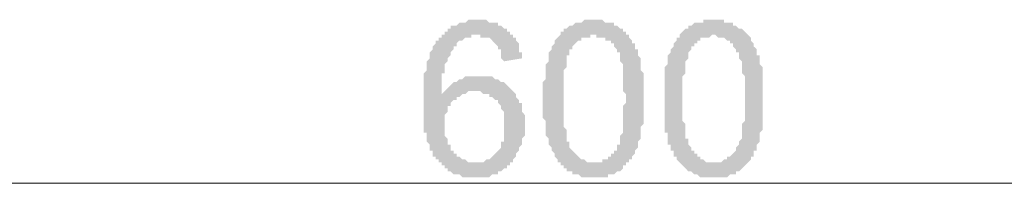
# Model space of a CAD drawing. Header units: metres. Extents: x 5.7 to 89.8, y 4 to 63.5.
# Tile 16 of 22: x 53.197 to 56.387, y 40.997 to 41.527. Entities that reach past the tile are written whole.
import ezdxf

# ---------------------------------------------------------------- set-up
doc = ezdxf.new("R2010")
doc.units = ezdxf.units.M
doc.header["$MEASUREMENT"] = 0
doc.layers.add('PDF5_dim', color=7, linetype='Continuous')

msp = doc.modelspace()

# ---------------------------------------------------------------- hatches: boundary and pattern name
at = {"layer": 'PDF5_dim', "transparency": 33554559}
h = msp.add_hatch(color=256, dxfattribs=at)
h.paths.add_polyline_path([(54.824, 41.4013), (54.7662, 41.3917), (54.7566, 41.4013), (54.7566, 41.4109), (54.7566, 41.4206), (54.7566, 41.4302), (54.747, 41.4302), (54.747, 41.4398), (54.747, 41.4398), (54.7373, 41.4495), (54.7373, 41.4495), (54.7373, 41.4495), (54.7277, 41.4591), (54.7277, 41.4591), (54.7181, 41.4687), (54.7084, 41.4687), (54.7084, 41.4687), (54.6988, 41.4687), (54.6892, 41.4687), (54.6892, 41.4784), (54.6795, 41.4784), (54.6795, 41.4784), (54.6699, 41.4784), (54.6603, 41.4784), (54.6603, 41.4687), (54.6506, 41.4687), (54.641, 41.4687), (54.641, 41.4687), (54.6314, 41.4591), (54.6217, 41.4591), (54.6217, 41.4591), (54.6121, 41.4495), (54.6121, 41.4495), (54.6121, 41.4398), (54.6025, 41.4398), (54.6025, 41.4302), (54.5929, 41.4206), (54.5929, 41.4206), (54.5929, 41.4109), (54.5832, 41.4013), (54.5832, 41.4013), (54.5832, 41.3917), (54.5832, 41.3917), (54.5736, 41.3821), (54.5736, 41.3821), (54.5736, 41.3724), (54.5736, 41.3724), (54.5736, 41.3628), (54.5736, 41.3532), (54.564, 41.3532), (54.564, 41.3435), (54.564, 41.3339), (54.564, 41.3339), (54.564, 41.3243), (54.564, 41.3146), (54.564, 41.305), (54.564, 41.2954), (54.564, 41.2857), (54.564, 41.2761), (54.564, 41.2857), (54.5736, 41.2954), (54.5736, 41.2954), (54.5832, 41.305), (54.5832, 41.305), (54.5929, 41.3146), (54.5929, 41.3146), (54.6025, 41.3243), (54.6025, 41.3243), (54.6121, 41.3243), (54.6217, 41.3339), (54.6217, 41.3339), (54.6314, 41.3339), (54.641, 41.3435), (54.641, 41.3435), (54.6506, 41.3435), (54.6603, 41.3435), (54.6603, 41.3435), (54.6699, 41.3435), (54.6795, 41.3435), (54.6795, 41.3435), (54.6892, 41.3435), (54.6892, 41.3435), (54.6988, 41.3435), (54.7084, 41.3435), (54.7084, 41.3435), (54.7181, 41.3435), (54.7277, 41.3435), (54.7277, 41.3435), (54.7373, 41.3339), (54.747, 41.3339), (54.747, 41.3339), (54.7566, 41.3243), (54.7662, 41.3243), (54.7662, 41.3243), (54.7758, 41.3146), (54.7758, 41.3146), (54.7855, 41.305), (54.7855, 41.305), (54.7855, 41.305), (54.7951, 41.2954), (54.7951, 41.2954), (54.8047, 41.2857), (54.8047, 41.2857), (54.8047, 41.2761), (54.8144, 41.2665), (54.8144, 41.2665), (54.8144, 41.2569), (54.824, 41.2569), (54.824, 41.2472), (54.824, 41.2376), (54.824, 41.2376), (54.824, 41.228), (54.8336, 41.2183), (54.8336, 41.2087), (54.8336, 41.2087), (54.8336, 41.1991), (54.8336, 41.1894), (54.8336, 41.1894), (54.8336, 41.1798), (54.8336, 41.1702), (54.8336, 41.1605), (54.8336, 41.1605), (54.8336, 41.1509), (54.824, 41.1413), (54.824, 41.1413), (54.824, 41.1316), (54.824, 41.122), (54.824, 41.122), (54.8144, 41.1124), (54.8144, 41.1028), (54.8144, 41.1028), (54.8144, 41.1028), (54.8047, 41.0931), (54.8047, 41.0835), (54.8047, 41.0835), (54.7951, 41.0739), (54.7951, 41.0642), (54.7855, 41.0642), (54.7855, 41.0546), (54.7758, 41.0546), (54.7758, 41.045), (54.7662, 41.045), (54.7662, 41.045), (54.7566, 41.0353), (54.7566, 41.0353), (54.747, 41.0353), (54.747, 41.0257), (54.7373, 41.0257), (54.7277, 41.0257), (54.7277, 41.0257), (54.7181, 41.0161), (54.7084, 41.0161), (54.7084, 41.0161), (54.6988, 41.0161), (54.6892, 41.0161), (54.6892, 41.0161), (54.6795, 41.0161), (54.6795, 41.0161), (54.6699, 41.0161), (54.6603, 41.0161), (54.6506, 41.0161), (54.6506, 41.0161), (54.641, 41.0161), (54.6314, 41.0161), (54.6314, 41.0161), (54.6217, 41.0257), (54.6121, 41.0257), (54.6121, 41.0257), (54.6025, 41.0257), (54.5929, 41.0353), (54.5929, 41.0353), (54.5832, 41.0353), (54.5832, 41.045), (54.5736, 41.045), (54.5736, 41.0546), (54.564, 41.0546), (54.564, 41.0642), (54.5543, 41.0642), (54.5543, 41.0739), (54.5447, 41.0739), (54.5447, 41.0835), (54.5447, 41.0835), (54.5351, 41.0835), (54.5351, 41.0931), (54.5351, 41.1028), (54.5254, 41.1028), (54.5254, 41.1124), (54.5254, 41.1124), (54.5254, 41.122), (54.5254, 41.122), (54.5158, 41.1316), (54.5158, 41.1413), (54.5158, 41.1413), (54.5158, 41.1509), (54.5158, 41.1605), (54.5062, 41.1605), (54.5062, 41.1702), (54.5062, 41.1798), (54.5062, 41.1894), (54.5062, 41.1894), (54.5062, 41.1991), (54.5062, 41.2087), (54.5062, 41.2183), (54.5062, 41.228), (54.5062, 41.2376), (54.5062, 41.2472), (54.5062, 41.2472), (54.5062, 41.2569), (54.5062, 41.2665), (54.5062, 41.2761), (54.5062, 41.2857), (54.5062, 41.2954), (54.5062, 41.2954), (54.5062, 41.305), (54.5062, 41.3146), (54.5062, 41.3243), (54.5062, 41.3339), (54.5062, 41.3435), (54.5062, 41.3435), (54.5062, 41.3532), (54.5158, 41.3628), (54.5158, 41.3724), (54.5158, 41.3724), (54.5158, 41.3821), (54.5158, 41.3917), (54.5158, 41.3917), (54.5254, 41.4013), (54.5254, 41.4109), (54.5254, 41.4109), (54.5254, 41.4206), (54.5254, 41.4206), (54.5351, 41.4302), (54.5351, 41.4302), (54.5351, 41.4398), (54.5351, 41.4398), (54.5447, 41.4495), (54.5447, 41.4495), (54.5447, 41.4591), (54.5543, 41.4591), (54.5543, 41.4687), (54.5543, 41.4687), (54.564, 41.4687), (54.564, 41.4784), (54.5736, 41.4784), (54.5736, 41.488), (54.5832, 41.488), (54.5832, 41.4976), (54.5929, 41.4976), (54.5929, 41.5073), (54.6025, 41.5073), (54.6025, 41.5073), (54.6121, 41.5073), (54.6217, 41.5169), (54.6217, 41.5169), (54.6314, 41.5169), (54.641, 41.5169), (54.641, 41.5169), (54.6506, 41.5265), (54.6603, 41.5265), (54.6699, 41.5265), (54.6699, 41.5265), (54.6795, 41.5265), (54.6795, 41.5265), (54.6892, 41.5265), (54.6988, 41.5265), (54.7084, 41.5265), (54.7084, 41.5265), (54.7181, 41.5169), (54.7277, 41.5169), (54.7277, 41.5169), (54.7373, 41.5169), (54.747, 41.5169), (54.747, 41.5073), (54.7566, 41.5073), (54.7566, 41.5073), (54.7662, 41.4976), (54.7758, 41.4976), (54.7758, 41.4976), (54.7758, 41.488), (54.7855, 41.488), (54.7855, 41.4784), (54.7951, 41.4784), (54.7951, 41.4687), (54.8047, 41.4687), (54.8047, 41.4591), (54.8047, 41.4591), (54.8144, 41.4495), (54.8144, 41.4398), (54.8144, 41.4398), (54.8144, 41.4302), (54.8144, 41.4206), (54.824, 41.4206), (54.824, 41.4109), (54.824, 41.4013), (54.824, 41.4013)], flags=0)
h.paths.add_polyline_path([(54.5736, 41.1894), (54.5736, 41.1798), (54.5736, 41.1702), (54.5736, 41.1605), (54.5736, 41.1605), (54.5736, 41.1509), (54.5832, 41.1413), (54.5832, 41.1413), (54.5832, 41.1316), (54.5832, 41.122), (54.5832, 41.122), (54.5929, 41.122), (54.5929, 41.1124), (54.5929, 41.1028), (54.6025, 41.1028), (54.6025, 41.0931), (54.6121, 41.0931), (54.6121, 41.0835), (54.6217, 41.0835), (54.6217, 41.0835), (54.6314, 41.0739), (54.641, 41.0739), (54.641, 41.0739), (54.6506, 41.0642), (54.6603, 41.0642), (54.6603, 41.0642), (54.6699, 41.0642), (54.6795, 41.0642), (54.6795, 41.0642), (54.6892, 41.0642), (54.6988, 41.0642), (54.6988, 41.0642), (54.7084, 41.0739), (54.7181, 41.0739), (54.7181, 41.0739), (54.7277, 41.0835), (54.7277, 41.0835), (54.7373, 41.0931), (54.7373, 41.0931), (54.7373, 41.0931), (54.747, 41.1028), (54.747, 41.1028), (54.7566, 41.1124), (54.7566, 41.1124), (54.7566, 41.122), (54.7566, 41.1316), (54.7662, 41.1316), (54.7662, 41.1413), (54.7662, 41.1509), (54.7662, 41.1509), (54.7662, 41.1605), (54.7662, 41.1702), (54.7662, 41.1798), (54.7662, 41.1798), (54.7662, 41.1894), (54.7662, 41.1991), (54.7662, 41.2087), (54.7662, 41.2087), (54.7662, 41.2183), (54.7662, 41.228), (54.7662, 41.228), (54.7566, 41.2376), (54.7566, 41.2472), (54.7566, 41.2472), (54.747, 41.2569), (54.747, 41.2569), (54.747, 41.2665), (54.7373, 41.2665), (54.7277, 41.2761), (54.7277, 41.2761), (54.7181, 41.2761), (54.7181, 41.2857), (54.7084, 41.2857), (54.6988, 41.2857), (54.6988, 41.2857), (54.6892, 41.2954), (54.6795, 41.2954), (54.6795, 41.2954), (54.6699, 41.2954), (54.6699, 41.2954), (54.6603, 41.2954), (54.6506, 41.2954), (54.641, 41.2857), (54.641, 41.2857), (54.6314, 41.2857), (54.6314, 41.2857), (54.6217, 41.2761), (54.6121, 41.2761), (54.6121, 41.2665), (54.6025, 41.2665), (54.6025, 41.2665), (54.5929, 41.2569), (54.5929, 41.2569), (54.5929, 41.2472), (54.5832, 41.2472), (54.5832, 41.2376), (54.5832, 41.228), (54.5832, 41.228), (54.5736, 41.2183), (54.5736, 41.2087), (54.5736, 41.2087), (54.5736, 41.1991), (54.5736, 41.1894), (54.5736, 41.1894)], flags=0)
h = msp.add_hatch(color=256, dxfattribs=at)
h.paths.add_polyline_path([(54.8914, 41.2665), (54.8914, 41.2761), (54.8914, 41.2857), (54.8914, 41.2954), (54.8914, 41.305), (54.8914, 41.3146), (54.8914, 41.3146), (54.8914, 41.3243), (54.9011, 41.3339), (54.9011, 41.3435), (54.9011, 41.3435), (54.9011, 41.3532), (54.9011, 41.3628), (54.9011, 41.3628), (54.9011, 41.3724), (54.9011, 41.3821), (54.9011, 41.3821), (54.9107, 41.3917), (54.9107, 41.4013), (54.9107, 41.4013), (54.9107, 41.4109), (54.9107, 41.4109), (54.9107, 41.4206), (54.9203, 41.4302), (54.9203, 41.4302), (54.9203, 41.4398), (54.9299, 41.4495), (54.9299, 41.4495), (54.9299, 41.4591), (54.9396, 41.4687), (54.9396, 41.4687), (54.9492, 41.4784), (54.9492, 41.4784), (54.9492, 41.488), (54.9588, 41.488), (54.9588, 41.4976), (54.9685, 41.4976), (54.9685, 41.4976), (54.9781, 41.5073), (54.9781, 41.5073), (54.9877, 41.5073), (54.9974, 41.5169), (54.9974, 41.5169), (55.007, 41.5169), (55.0166, 41.5169), (55.0166, 41.5169), (55.0263, 41.5265), (55.0359, 41.5265), (55.0359, 41.5265), (55.0455, 41.5265), (55.0551, 41.5265), (55.0551, 41.5265), (55.0648, 41.5265), (55.0744, 41.5265), (55.0744, 41.5265), (55.084, 41.5265), (55.0937, 41.5169), (55.1033, 41.5169), (55.1033, 41.5169), (55.1129, 41.5169), (55.1226, 41.5169), (55.1226, 41.5073), (55.1226, 41.5073), (55.1322, 41.5073), (55.1418, 41.4976), (55.1418, 41.4976), (55.1515, 41.4976), (55.1515, 41.488), (55.1611, 41.488), (55.1611, 41.4784), (55.1707, 41.4784), (55.1707, 41.4687), (55.1804, 41.4591), (55.1804, 41.4591), (55.1804, 41.4591), (55.1804, 41.4495), (55.19, 41.4495), (55.19, 41.4398), (55.19, 41.4302), (55.1996, 41.4302), (55.1996, 41.4206), (55.1996, 41.4109), (55.1996, 41.4109), (55.2092, 41.4013), (55.2092, 41.3917), (55.2092, 41.3917), (55.2092, 41.3821), (55.2092, 41.3724), (55.2092, 41.3724), (55.2092, 41.3628), (55.2092, 41.3628), (55.2189, 41.3532), (55.2189, 41.3435), (55.2189, 41.3435), (55.2189, 41.3339), (55.2189, 41.3243), (55.2189, 41.3146), (55.2189, 41.3146), (55.2189, 41.305), (55.2189, 41.2954), (55.2189, 41.2857), (55.2189, 41.2761), (55.2189, 41.2665), (55.2189, 41.2665), (55.2189, 41.2569), (55.2189, 41.2569), (55.2189, 41.2472), (55.2189, 41.2376), (55.2189, 41.228), (55.2189, 41.2183), (55.2189, 41.2183), (55.2189, 41.2087), (55.2189, 41.1991), (55.2189, 41.1894), (55.2189, 41.1894), (55.2092, 41.1798), (55.2092, 41.1702), (55.2092, 41.1702), (55.2092, 41.1605), (55.2092, 41.1509), (55.2092, 41.1509), (55.2092, 41.1413), (55.1996, 41.1316), (55.1996, 41.1316), (55.1996, 41.1316), (55.1996, 41.122), (55.1996, 41.1124), (55.19, 41.1028), (55.19, 41.1028), (55.19, 41.0931), (55.1804, 41.0835), (55.1804, 41.0835), (55.1804, 41.0739), (55.1707, 41.0739), (55.1707, 41.0642), (55.1611, 41.0642), (55.1611, 41.0546), (55.1515, 41.0546), (55.1515, 41.045), (55.1515, 41.045), (55.1418, 41.0353), (55.1418, 41.0353), (55.1322, 41.0353), (55.1226, 41.0257), (55.1226, 41.0257), (55.1129, 41.0257), (55.1033, 41.0257), (55.1033, 41.0161), (55.0937, 41.0161), (55.084, 41.0161), (55.084, 41.0161), (55.0744, 41.0161), (55.0648, 41.0161), (55.0551, 41.0161), (55.0551, 41.0161), (55.0455, 41.0161), (55.0455, 41.0161), (55.0359, 41.0161), (55.0263, 41.0161), (55.0166, 41.0161), (55.0166, 41.0161), (55.007, 41.0257), (54.9974, 41.0257), (54.9974, 41.0257), (54.9877, 41.0257), (54.9877, 41.0353), (54.9781, 41.0353), (54.9685, 41.0353), (54.9685, 41.045), (54.9588, 41.045), (54.9588, 41.0546), (54.9492, 41.0546), (54.9492, 41.0642), (54.9396, 41.0642), (54.9396, 41.0642), (54.9396, 41.0739), (54.9396, 41.0739), (54.9299, 41.0835), (54.9299, 41.0835), (54.9299, 41.0931), (54.9299, 41.0931), (54.9203, 41.1028), (54.9203, 41.1028), (54.9203, 41.1124), (54.9203, 41.1124), (54.9107, 41.122), (54.9107, 41.122), (54.9107, 41.1316), (54.9107, 41.1413), (54.9107, 41.1413), (54.9011, 41.1509), (54.9011, 41.1605), (54.9011, 41.1605), (54.9011, 41.1702), (54.9011, 41.1798), (54.9011, 41.1894), (54.9011, 41.1991), (54.9011, 41.1991), (54.8914, 41.2087), (54.8914, 41.2183), (54.8914, 41.228), (54.8914, 41.2376), (54.8914, 41.2472), (54.8914, 41.2472), (54.8914, 41.2569), (54.8914, 41.2665)], flags=0)
h.paths.add_polyline_path([(54.9588, 41.2665), (54.9588, 41.2569), (54.9588, 41.2472), (54.9588, 41.2376), (54.9588, 41.228), (54.9588, 41.2183), (54.9588, 41.2183), (54.9588, 41.2087), (54.9588, 41.1991), (54.9588, 41.1894), (54.9588, 41.1798), (54.9588, 41.1798), (54.9685, 41.1702), (54.9685, 41.1605), (54.9685, 41.1509), (54.9685, 41.1509), (54.9685, 41.1413), (54.9685, 41.1413), (54.9685, 41.1316), (54.9781, 41.1316), (54.9781, 41.122), (54.9781, 41.122), (54.9781, 41.1124), (54.9781, 41.1124), (54.9877, 41.1028), (54.9877, 41.1028), (54.9877, 41.1028), (54.9974, 41.0931), (54.9974, 41.0931), (55.007, 41.0835), (55.007, 41.0835), (55.0166, 41.0739), (55.0166, 41.0739), (55.0263, 41.0739), (55.0359, 41.0642), (55.0359, 41.0642), (55.0455, 41.0642), (55.0551, 41.0642), (55.0551, 41.0642), (55.0648, 41.0642), (55.0648, 41.0642), (55.0744, 41.0642), (55.084, 41.0642), (55.084, 41.0739), (55.0937, 41.0739), (55.1033, 41.0739), (55.1033, 41.0835), (55.1129, 41.0835), (55.1129, 41.0931), (55.1226, 41.0931), (55.1226, 41.1028), (55.1322, 41.1028), (55.1322, 41.1124), (55.1322, 41.1124), (55.1322, 41.122), (55.1322, 41.122), (55.1418, 41.122), (55.1418, 41.1316), (55.1418, 41.1316), (55.1418, 41.1413), (55.1418, 41.1509), (55.1418, 41.1509), (55.1515, 41.1605), (55.1515, 41.1702), (55.1515, 41.1702), (55.1515, 41.1798), (55.1515, 41.1894), (55.1515, 41.1991), (55.1515, 41.1991), (55.1515, 41.2087), (55.1515, 41.2183), (55.1515, 41.228), (55.1515, 41.2376), (55.1515, 41.2472), (55.1611, 41.2569), (55.1611, 41.2665), (55.1611, 41.2665), (55.1611, 41.2761), (55.1611, 41.2857), (55.1515, 41.2954), (55.1515, 41.305), (55.1515, 41.3146), (55.1515, 41.3243), (55.1515, 41.3339), (55.1515, 41.3435), (55.1515, 41.3532), (55.1515, 41.3532), (55.1515, 41.3628), (55.1515, 41.3724), (55.1515, 41.3821), (55.1515, 41.3821), (55.1418, 41.3917), (55.1418, 41.3917), (55.1418, 41.4013), (55.1418, 41.4109), (55.1418, 41.4109), (55.1418, 41.4206), (55.1322, 41.4206), (55.1322, 41.4206), (55.1322, 41.4302), (55.1322, 41.4302), (55.1322, 41.4302), (55.1226, 41.4398), (55.1226, 41.4495), (55.1129, 41.4495), (55.1129, 41.4591), (55.1033, 41.4591), (55.0937, 41.4591), (55.0937, 41.4687), (55.084, 41.4687), (55.084, 41.4687), (55.0744, 41.4687), (55.0648, 41.4687), (55.0648, 41.4784), (55.0551, 41.4784), (55.0455, 41.4784), (55.0455, 41.4687), (55.0359, 41.4687), (55.0263, 41.4687), (55.0263, 41.4687), (55.0166, 41.4687), (55.0166, 41.4591), (55.007, 41.4591), (54.9974, 41.4495), (54.9974, 41.4495), (54.9877, 41.4398), (54.9877, 41.4398), (54.9877, 41.4302), (54.9877, 41.4302), (54.9781, 41.4302), (54.9781, 41.4206), (54.9781, 41.4206), (54.9781, 41.4109), (54.9685, 41.4109), (54.9685, 41.4013), (54.9685, 41.3917), (54.9685, 41.3917), (54.9685, 41.3821), (54.9685, 41.3821), (54.9685, 41.3724), (54.9588, 41.3628), (54.9588, 41.3532), (54.9588, 41.3532), (54.9588, 41.3435), (54.9588, 41.3339), (54.9588, 41.3243), (54.9588, 41.3146), (54.9588, 41.305), (54.9588, 41.2954), (54.9588, 41.2954), (54.9588, 41.2857), (54.9588, 41.2761), (54.9588, 41.2665)], flags=0)
h = msp.add_hatch(color=256, dxfattribs=at)
h.paths.add_polyline_path([(55.2863, 41.2665), (55.2863, 41.2761), (55.2863, 41.2857), (55.2863, 41.2954), (55.2863, 41.305), (55.2863, 41.3146), (55.2863, 41.3146), (55.2863, 41.3243), (55.2863, 41.3339), (55.2863, 41.3435), (55.2863, 41.3435), (55.2863, 41.3532), (55.2863, 41.3628), (55.2863, 41.3628), (55.2863, 41.3724), (55.2959, 41.3821), (55.2959, 41.3821), (55.2959, 41.3917), (55.2959, 41.4013), (55.2959, 41.4013), (55.2959, 41.4109), (55.2959, 41.4109), (55.3056, 41.4206), (55.3056, 41.4302), (55.3056, 41.4302), (55.3152, 41.4398), (55.3152, 41.4495), (55.3152, 41.4495), (55.3248, 41.4591), (55.3248, 41.4687), (55.3345, 41.4687), (55.3345, 41.4784), (55.3345, 41.4784), (55.3441, 41.488), (55.3441, 41.488), (55.3537, 41.4976), (55.3537, 41.4976), (55.3633, 41.4976), (55.3633, 41.5073), (55.373, 41.5073), (55.373, 41.5073), (55.3826, 41.5169), (55.3922, 41.5169), (55.3922, 41.5169), (55.4019, 41.5169), (55.4115, 41.5169), (55.4115, 41.5265), (55.4211, 41.5265), (55.4308, 41.5265), (55.4404, 41.5265), (55.4404, 41.5265), (55.4404, 41.5265), (55.45, 41.5265), (55.4597, 41.5265), (55.4693, 41.5265), (55.4789, 41.5265), (55.4789, 41.5169), (55.4886, 41.5169), (55.4982, 41.5169), (55.4982, 41.5169), (55.5078, 41.5169), (55.5078, 41.5073), (55.5174, 41.5073), (55.5174, 41.5073), (55.5271, 41.4976), (55.5367, 41.4976), (55.5367, 41.4976), (55.5463, 41.488), (55.5463, 41.488), (55.556, 41.4784), (55.556, 41.4784), (55.5656, 41.4687), (55.5656, 41.4591), (55.5656, 41.4591), (55.5656, 41.4591), (55.5752, 41.4495), (55.5752, 41.4495), (55.5752, 41.4398), (55.5849, 41.4302), (55.5849, 41.4302), (55.5849, 41.4206), (55.5849, 41.4109), (55.5945, 41.4109), (55.5945, 41.4013), (55.5945, 41.3917), (55.5945, 41.3917), (55.5945, 41.3821), (55.6041, 41.3724), (55.6041, 41.3724), (55.6041, 41.3628), (55.6041, 41.3628), (55.6041, 41.3532), (55.6041, 41.3435), (55.6041, 41.3435), (55.6041, 41.3339), (55.6041, 41.3243), (55.6041, 41.3146), (55.6041, 41.3146), (55.6041, 41.305), (55.6041, 41.2954), (55.6041, 41.2857), (55.6041, 41.2761), (55.6041, 41.2665), (55.6041, 41.2665), (55.6041, 41.2569), (55.6041, 41.2569), (55.6041, 41.2472), (55.6041, 41.2376), (55.6041, 41.228), (55.6041, 41.2183), (55.6041, 41.2183), (55.6041, 41.2087), (55.6041, 41.1991), (55.6041, 41.1894), (55.6041, 41.1894), (55.6041, 41.1798), (55.6041, 41.1702), (55.6041, 41.1702), (55.5945, 41.1605), (55.5945, 41.1509), (55.5945, 41.1509), (55.5945, 41.1413), (55.5945, 41.1316), (55.5945, 41.1316), (55.5945, 41.1316), (55.5849, 41.122), (55.5849, 41.1124), (55.5849, 41.1028), (55.5752, 41.1028), (55.5752, 41.0931), (55.5752, 41.0835), (55.5656, 41.0835), (55.5656, 41.0739), (55.5656, 41.0739), (55.556, 41.0642), (55.556, 41.0642), (55.5463, 41.0546), (55.5463, 41.0546), (55.5367, 41.045), (55.5367, 41.045), (55.5271, 41.0353), (55.5271, 41.0353), (55.5174, 41.0353), (55.5174, 41.0257), (55.5078, 41.0257), (55.4982, 41.0257), (55.4982, 41.0257), (55.4886, 41.0161), (55.4789, 41.0161), (55.4789, 41.0161), (55.4693, 41.0161), (55.4597, 41.0161), (55.45, 41.0161), (55.45, 41.0161), (55.4404, 41.0161), (55.4404, 41.0161), (55.4308, 41.0161), (55.4211, 41.0161), (55.4115, 41.0161), (55.4115, 41.0161), (55.4019, 41.0161), (55.3922, 41.0257), (55.3922, 41.0257), (55.3826, 41.0257), (55.3826, 41.0257), (55.373, 41.0353), (55.3633, 41.0353), (55.3633, 41.0353), (55.3537, 41.045), (55.3537, 41.045), (55.3441, 41.0546), (55.3441, 41.0546), (55.3345, 41.0642), (55.3345, 41.0642), (55.3345, 41.0642), (55.3248, 41.0739), (55.3248, 41.0739), (55.3248, 41.0835), (55.3152, 41.0835), (55.3152, 41.0931), (55.3152, 41.0931), (55.3152, 41.1028), (55.3056, 41.1028), (55.3056, 41.1124), (55.3056, 41.1124), (55.3056, 41.122), (55.2959, 41.122), (55.2959, 41.1316), (55.2959, 41.1413), (55.2959, 41.1413), (55.2959, 41.1509), (55.2959, 41.1605), (55.2863, 41.1605), (55.2863, 41.1702), (55.2863, 41.1798), (55.2863, 41.1894), (55.2863, 41.1991), (55.2863, 41.1991), (55.2863, 41.2087), (55.2863, 41.2183), (55.2863, 41.228), (55.2863, 41.2376), (55.2863, 41.2472), (55.2863, 41.2472), (55.2863, 41.2569), (55.2863, 41.2665)], flags=0)
h.paths.add_polyline_path([(55.3441, 41.2665), (55.3441, 41.2569), (55.3441, 41.2472), (55.3441, 41.2376), (55.3441, 41.228), (55.3441, 41.2183), (55.3441, 41.2183), (55.3441, 41.2087), (55.3441, 41.1991), (55.3537, 41.1894), (55.3537, 41.1798), (55.3537, 41.1798), (55.3537, 41.1702), (55.3537, 41.1605), (55.3537, 41.1509), (55.3537, 41.1509), (55.3537, 41.1413), (55.3633, 41.1413), (55.3633, 41.1316), (55.3633, 41.1316), (55.3633, 41.122), (55.3633, 41.122), (55.373, 41.1124), (55.373, 41.1124), (55.373, 41.1028), (55.373, 41.1028), (55.3826, 41.1028), (55.3826, 41.0931), (55.3922, 41.0931), (55.3922, 41.0835), (55.4019, 41.0835), (55.4019, 41.0739), (55.4115, 41.0739), (55.4115, 41.0739), (55.4211, 41.0642), (55.4308, 41.0642), (55.4308, 41.0642), (55.4404, 41.0642), (55.4404, 41.0642), (55.45, 41.0642), (55.4597, 41.0642), (55.4597, 41.0642), (55.4693, 41.0642), (55.4789, 41.0739), (55.4789, 41.0739), (55.4886, 41.0739), (55.4886, 41.0835), (55.4982, 41.0835), (55.5078, 41.0931), (55.5078, 41.0931), (55.5174, 41.1028), (55.5174, 41.1028), (55.5174, 41.1124), (55.5174, 41.1124), (55.5271, 41.122), (55.5271, 41.122), (55.5271, 41.122), (55.5271, 41.1316), (55.5271, 41.1316), (55.5367, 41.1413), (55.5367, 41.1509), (55.5367, 41.1509), (55.5367, 41.1605), (55.5367, 41.1702), (55.5367, 41.1702), (55.5367, 41.1798), (55.5367, 41.1894), (55.5463, 41.1991), (55.5463, 41.1991), (55.5463, 41.2087), (55.5463, 41.2183), (55.5463, 41.228), (55.5463, 41.2376), (55.5463, 41.2472), (55.5463, 41.2569), (55.5463, 41.2665), (55.5463, 41.2665), (55.5463, 41.2761), (55.5463, 41.2857), (55.5463, 41.2954), (55.5463, 41.305), (55.5463, 41.3146), (55.5463, 41.3243), (55.5463, 41.3339), (55.5463, 41.3435), (55.5367, 41.3532), (55.5367, 41.3532), (55.5367, 41.3628), (55.5367, 41.3724), (55.5367, 41.3821), (55.5367, 41.3821), (55.5367, 41.3917), (55.5367, 41.3917), (55.5271, 41.4013), (55.5271, 41.4109), (55.5271, 41.4109), (55.5271, 41.4206), (55.5271, 41.4206), (55.5174, 41.4206), (55.5174, 41.4302), (55.5174, 41.4302), (55.5174, 41.4302), (55.5078, 41.4398), (55.5078, 41.4495), (55.4982, 41.4495), (55.4982, 41.4591), (55.4886, 41.4591), (55.4886, 41.4591), (55.4789, 41.4687), (55.4789, 41.4687), (55.4693, 41.4687), (55.4597, 41.4687), (55.4597, 41.4687), (55.45, 41.4784), (55.4404, 41.4784), (55.4404, 41.4784), (55.4308, 41.4687), (55.4211, 41.4687), (55.4211, 41.4687), (55.4115, 41.4687), (55.4019, 41.4687), (55.4019, 41.4591), (55.3922, 41.4591), (55.3922, 41.4495), (55.3826, 41.4495), (55.3826, 41.4398), (55.373, 41.4398), (55.373, 41.4302), (55.373, 41.4302), (55.373, 41.4302), (55.3633, 41.4206), (55.3633, 41.4206), (55.3633, 41.4109), (55.3633, 41.4109), (55.3633, 41.4013), (55.3537, 41.3917), (55.3537, 41.3917), (55.3537, 41.3821), (55.3537, 41.3821), (55.3537, 41.3724), (55.3537, 41.3628), (55.3537, 41.3532), (55.3537, 41.3532), (55.3441, 41.3435), (55.3441, 41.3339), (55.3441, 41.3243), (55.3441, 41.3146), (55.3441, 41.305), (55.3441, 41.2954), (55.3441, 41.2954), (55.3441, 41.2857), (55.3441, 41.2761), (55.3441, 41.2665)], flags=0)

# ---------------------------------------------------------------- linework, layer by layer
at = {"layer": 'PDF5_dim', "lineweight": 20}
msp.add_lwpolyline([(57.9541, 40.9968), (52.1562, 40.9968)], dxfattribs=at)

doc.saveas('drawing.dxf')
